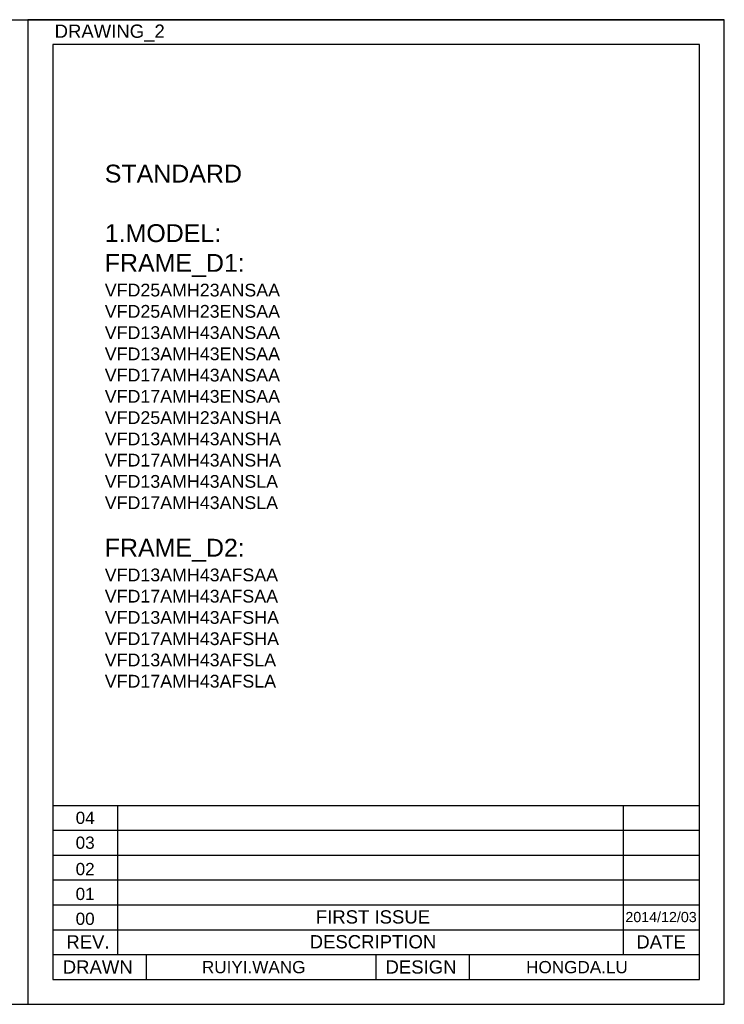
# Model space of a CAD drawing. Header units: millimetres. Extents: x 0 to 1105, y 0 to 772.
# Tile 50 of 50: x 552 to 1105, y 0 to 772. Entities that reach past the tile are written whole.
import ezdxf

# ---------------------------------------------------------------- set-up
doc = ezdxf.new("R2010")
doc.units = ezdxf.units.MM
doc.header["$LTSCALE"] = 60.775
doc.linetypes.add('HIDDEN2', pattern=[4.7625, 3.175, -1.5875])
doc.layers.get('0').update_dxf_attribs({"linetype": 'CONTINUOUS'})
doc.layers.add('DIM', color=7, linetype='CONTINUOUS')
doc.layers.add('圖層1', color=7, linetype='HIDDEN2')
doc.styles.get("Standard").update_dxf_attribs({"font": 'micross.ttf'})
doc.styles.add('TEXTSTYLE_2', font='arial.ttf')

msp = doc.modelspace()

# ---------------------------------------------------------------- linework, layer by layer
at = {"color": 7, "linetype": 'Continuous'}
for p, q in [((0, 772.2), (1105, 772.2)), ((1105, 0), (1105, 772.2)), ((0, 0), (1105, 0)), ((6.5, 0), (559, 0))]:
    msp.add_line(p, q, dxfattribs=at)
at = {"layer": 'DIM', "color": 4, "linetype": 'Continuous'}
for p, q in [((559, 772.2), (559, 0)), ((1105, 772.2), (559, 772.2)), ((1105, 0), (1105, 772.2)), ((559, 0), (1105, 0))]:
    msp.add_line(p, q, dxfattribs=at)
at = {"layer": 'DIM', "color": 3, "linetype": 'Continuous'}
for p, q in [((578.5, 752.7), (578.5, 19.5)), ((1085.5, 752.7), (578.5, 752.7)), ((1085.5, 19.5), (1085.5, 752.7)), ((578.5, 156), (1085.5, 156)), ((629.18, 156), (629.18, 39)), ((1025.58, 156), (1025.58, 39)), ((578.5, 136.5), (1085.5, 136.5)), ((578.5, 117), (1085.5, 117)), ((578.5, 97.5), (1085.5, 97.5)), ((578.5, 78), (1085.5, 78)), ((578.5, 58.5), (1085.5, 58.5)), ((578.5, 39), (1085.5, 39)), ((651.82, 19.5), (651.82, 39)), ((832, 19.5), (832, 39)), ((905.32, 19.5), (905.32, 39)), ((578.5, 19.5), (1085.5, 19.5))]:
    msp.add_line(p, q, dxfattribs=at)

# ---------------------------------------------------------------- texts
at = {"layer": 'DIM', "color": 6, "linetype": 'Continuous', "attachment_point": 2, "style": 'TEXTSTYLE_2'}
for s, insert, char_height, width, line_spacing_factor in [('DRAWING_2', (623.06, 768.39), 10.4, 86.2543, 0.6), ('FIRST ISSUE', (829.51, 73.75), 10.4, 89.3859, 0.9), ('2014/12/03', (1055.4, 72.45), 8, 55.9108, 0.9), ('REV.', (606.01, 54.15), 10.4, 33.829, 0.6), ('DESCRIPTION', (829.51, 54.25), 10.4, 99.09, 0.6), ('DATE', (1055.4, 54.15), 10.4, 38.6617, 0.6), ('DRAWN', (613.69, 34.46), 10.4, 54.7836, 0.6), ('RUIYI.WANG', (735.97, 33.97), 9.6, 79.6193, 0.9), ('DESIGN', (867.19, 34.46), 10.4, 55.5955, 0.6), ('HONGDA.LU', (989.47, 33.97), 9.6, 79.6193, 0.9)]:
    msp.add_mtext(s, dxfattribs=dict(at, insert=insert, char_height=char_height, width=width, line_spacing_factor=line_spacing_factor))
at = {"layer": 'DIM', "color": 6, "linetype": 'Continuous', "char_height": 9.6, "width": 14.9175, "attachment_point": 2, "style": 'TEXTSTYLE_2'}
for s, insert in [('04', (603.84, 151.05)), ('03', (603.84, 131.55)), ('02', (603.82, 110.88)), ('01', (603.82, 91.38)), ('00', (603.82, 71.88))]:
    msp.add_mtext(s, dxfattribs=dict(at, insert=insert))
at = {"layer": '圖層1', "insert": (619.22, 658.49), "char_height": 5, "width": 440.3041, "attachment_point": 1}
msp.add_mtext('{\\H2.8x;STANDARD\\P\\P1.MODEL:\\PFRAME_D1:\\P\\H0.7143x;VFD25AMH23ANSAA \\PVFD25AMH23ENSAA\\PVFD13AMH43ANSAA \\PVFD13AMH43ENSAA\\PVFD17AMH43ANSAA \\PVFD17AMH43ENSAA\\PVFD25AMH23ANSHA \\PVFD13AMH43ANSHA\\PVFD17AMH43ANSHA \\H0.99998x;\\C1;\\P\\H0.99998x;\\C256;VFD13AMH43ANSLA\\PVFD17AMH43ANSLA\\P\\P\\H1.4x;FRAME_D2:\\P\\H0.7143x;VFD13AMH43AFSAA\\PVFD17AMH43AFSAA \\PVFD13AMH43AFSHA\\PVFD17AMH43AFSHA\\P\\H0.99998x;VFD13AMH43AFSLA\\PVFD17AMH43AFSLA}', dxfattribs=at)

doc.saveas('drawing.dxf')
